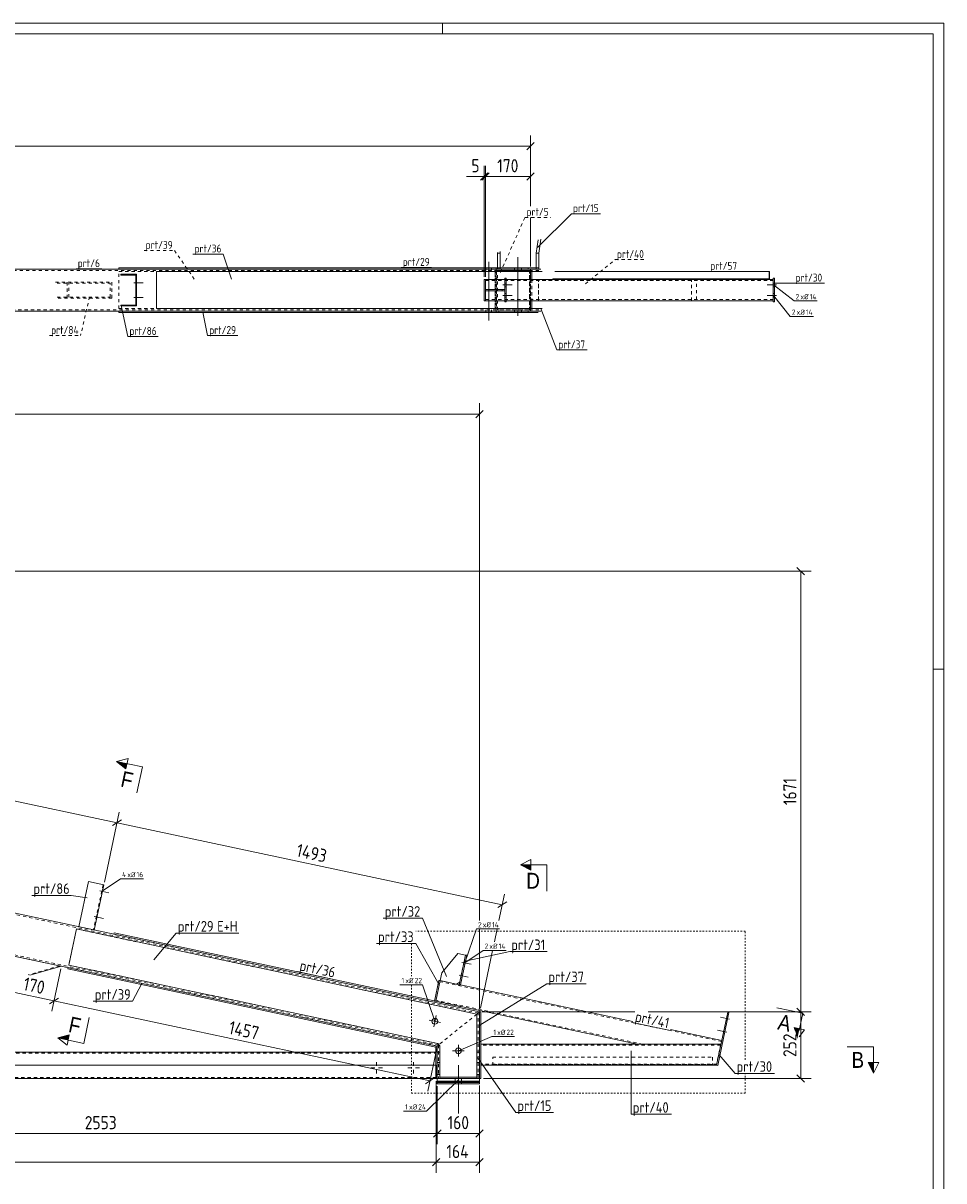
# Model space of a CAD drawing. Header units: millimetres. Extents: x 1 to 1188, y 1 to 840.
# Tile 7 of 7: x 839 to 1188, y 401 to 840. Entities that reach past the tile are written whole.
import ezdxf

# ---------------------------------------------------------------- set-up
doc = ezdxf.new("R2010")
doc.units = ezdxf.units.MM
doc.header["$LTSCALE"] = 0.6
for name, pattern in [('XKITLINE00', [0]), ('XKITLINE01', [4, 1, -1, 1, -1]), ('XKITLINE02', [4, 2, -2])]:
    doc.linetypes.add(name, pattern=pattern)
for name, color, linetype, lineweight in [('Bolt', 7, 'Continuous', 0), ('BoltMark', 3, 'Continuous', 0), ('DrawingSheet', 5, 'Continuous', 0), ('GraphicObject', 6, 'Continuous', 0), ('Part', 2, 'Continuous', 0), ('PartMark', 3, 'Continuous', 0), ('Section', 6, 'Continuous', 0), ('Z-DIMENSIONS', 1, 'Continuous', 0)]:
    doc.layers.add(name, color=color, linetype=linetype, lineweight=lineweight)
doc.styles.add('ARIAL', font='ARIAL.TTF')
doc.styles.add('ISOCPEUR', font='ISOCPEUR.TTF')

msp = doc.modelspace()

# ---------------------------------------------------------------- hatches: boundary and pattern name
at = {"layer": 'Section'}
for points in [[(877.92, 557.28), (874.42, 560.07), (878.33, 559.24)], [(1031.47, 518.83), (1027.47, 520.83), (1031.47, 520.83)], [(1133.27, 458.73), (1132.44, 454.82), (1131.31, 459.15)], [(856.05, 454.42), (852.14, 455.25), (856.47, 456.38)], [(1161.35, 445.87), (1161.35, 441.87), (1159.35, 445.87)]]:
    msp.add_hatch(color=6, dxfattribs=at).paths.add_polyline_path(points, flags=17)

# ---------------------------------------------------------------- linework, layer by layer
at = {"layer": 'Bolt', "color": 4, "linetype": 'XKITLINE00', "lineweight": 0}
for p, q in [((1026.52, 729.02), (1026.52, 751.27)), ((1014.38, 747.27), (1014.38, 746.77)), ((1014.38, 746.77), (1014.38, 746.27)), ((1015.48, 749.52), (1015.48, 727.27)), ((1016.58, 747.27), (1016.58, 746.77)), ((1016.58, 746.77), (1016.58, 746.27)), ((1025.22, 746.77), (1025.22, 747.27)), ((1025.22, 746.27), (1025.22, 746.77)), ((1027.83, 746.77), (1027.83, 747.27)), ((1027.83, 746.27), (1027.83, 746.77)), ((881.66, 742.32), (881.96, 742.32)), ((881.66, 742.32), (881.96, 742.32)), ((880.91, 741.52), (884.46, 741.52)), ((880.91, 741.52), (884.46, 741.52)), ((881.66, 740.72), (881.96, 740.72)), ((881.66, 740.72), (881.96, 740.72)), ((1020.84, 740.77), (1024.39, 740.77)), ((1020.84, 740.77), (1024.39, 740.77)), ((1021.61, 741.47), (1022.11, 741.47)), ((1021.61, 741.47), (1022.11, 741.47)), ((1021.61, 740.07), (1022.11, 740.07)), ((1021.61, 740.07), (1022.11, 740.07)), ((1021.61, 737.47), (1022.11, 737.47)), ((1021.61, 737.47), (1022.11, 737.47)), ((1124.57, 740.77), (1121.02, 740.77)), ((1124.57, 740.77), (1121.02, 740.77)), ((1123.83, 741.47), (1123.33, 741.47)), ((1123.83, 741.47), (1123.33, 741.47)), ((1123.83, 740.07), (1123.33, 740.07)), ((1123.83, 740.07), (1123.33, 740.07)), ((1123.83, 737.47), (1123.33, 737.47)), ((1123.83, 737.47), (1123.33, 737.47)), ((880.91, 736.02), (884.46, 736.02)), ((880.91, 736.02), (884.46, 736.02)), ((881.66, 736.82), (881.96, 736.82)), ((881.66, 736.82), (881.96, 736.82)), ((881.66, 735.22), (881.96, 735.22)), ((881.66, 735.22), (881.96, 735.22)), ((1020.84, 736.77), (1024.39, 736.77)), ((1020.84, 736.77), (1024.39, 736.77)), ((1021.61, 736.07), (1022.11, 736.07)), ((1021.61, 736.07), (1022.11, 736.07)), ((1124.57, 736.77), (1121.02, 736.77)), ((1124.57, 736.77), (1121.02, 736.77)), ((1123.83, 736.07), (1123.33, 736.07)), ((1123.83, 736.07), (1123.33, 736.07)), ((1014.38, 731.27), (1014.38, 730.77)), ((1014.38, 730.77), (1014.38, 730.27)), ((1016.58, 731.27), (1016.58, 730.77)), ((1016.58, 730.77), (1016.58, 730.27)), ((1025.22, 730.77), (1025.22, 731.27)), ((1025.22, 730.27), (1025.22, 730.77)), ((1027.83, 730.77), (1027.83, 731.27)), ((1027.83, 730.27), (1027.83, 730.77)), ((868, 511.01), (871.47, 510.28)), ((868, 511.01), (871.47, 510.28)), ((868.57, 510.08), (868.86, 510.01)), ((868.57, 510.08), (868.86, 510.01)), ((868.9, 511.64), (869.19, 511.58)), ((868.9, 511.64), (869.19, 511.58)), ((865.92, 501.23), (869.39, 500.5)), ((865.92, 501.23), (869.39, 500.5)), ((866.82, 501.86), (867.12, 501.8)), ((866.82, 501.86), (867.12, 501.8)), ((866.49, 500.29), (866.78, 500.23)), ((866.49, 500.29), (866.78, 500.23)), ((1005.3, 483.88), (1008.77, 483.14)), ((1005.3, 483.88), (1008.77, 483.14)), ((1005.9, 483.04), (1006.39, 482.93)), ((1005.9, 483.04), (1006.39, 482.93)), ((1006.19, 484.41), (1006.68, 484.3)), ((1006.19, 484.41), (1006.68, 484.3)), ((1004.26, 478.99), (1007.73, 478.25)), ((1004.26, 478.99), (1007.73, 478.25)), ((1005.15, 479.52), (1005.64, 479.41)), ((1005.15, 479.52), (1005.64, 479.41)), ((1004.86, 478.15), (1005.35, 478.04)), ((1004.86, 478.15), (1005.35, 478.04)), ((997.21, 461.07), (992.91, 461.98)), ((994.6, 459.37), (995.52, 463.68)), ((1106.75, 462.32), (1103.28, 463.06)), ((1106.75, 462.32), (1103.28, 463.06)), ((1105.89, 461.79), (1105.4, 461.89)), ((1105.89, 461.79), (1105.4, 461.89)), ((1106.18, 463.16), (1105.69, 463.26)), ((1106.18, 463.16), (1105.69, 463.26)), ((1105.71, 457.43), (1102.24, 458.17)), ((1105.71, 457.43), (1102.24, 458.17)), ((1104.85, 456.9), (1104.36, 457)), ((1104.85, 456.9), (1104.36, 457)), ((1105.14, 458.27), (1104.65, 458.37)), ((1105.14, 458.27), (1104.65, 458.37)), ((1003.98, 452.55), (1003.98, 448.15)), ((1001.78, 450.35), (1006.18, 450.35)), ((970.78, 443.87), (972.24, 443.87)), ((972.98, 446.07), (972.98, 444.6)), ((975.18, 443.87), (973.71, 443.87)), ((984.78, 443.87), (986.24, 443.87)), ((986.98, 446.07), (986.98, 444.6)), ((989.18, 443.87), (987.71, 443.87)), ((1004, 426.6), (1004, 444.87)), ((972.98, 441.67), (972.98, 443.14)), ((986.98, 441.67), (986.98, 443.14)), ((1002.8, 438.87), (1002.8, 439.87)), ((1005.2, 438.87), (1005.2, 439.87))]:
    msp.add_line(p, q, dxfattribs=at)
for centre in [(995.06, 461.52), (1003.98, 450.35)]:
    msp.add_circle(centre, 1.1, dxfattribs=at)
at = {"layer": 'BoltMark', "color": 4, "linetype": 'XKITLINE00', "lineweight": 0}
for p, q in [((1123.42, 740.77), (1131.21, 734.67)), ((1123.42, 736.77), (1129.78, 728.81)), ((1131.21, 734.67), (1139.97, 734.67)), ((1129.78, 728.81), (1138.54, 728.81)), ((868.98, 510.81), (875.86, 515.57)), ((875.86, 515.57), (884.62, 515.57)), ((1006.42, 483.64), (1010.78, 496.53)), ((1010.78, 496.53), (1019.54, 496.53)), ((1006.42, 483.64), (1013.3, 488.41)), ((1013.3, 488.41), (1022.06, 488.41)), ((981.81, 475.38), (990.4, 475.38)), ((995.06, 461.52), (990.4, 475.38)), ((1003.98, 450.35), (1016.61, 455.75)), ((1016.61, 455.75), (1025.2, 455.75)), ((1004, 439.37), (991.93, 427.47)), ((983.17, 427.47), (991.93, 427.47))]:
    msp.add_line(p, q, dxfattribs=at)
at = {"layer": 'DrawingSheet', "color": 2, "linetype": 'XKITLINE00', "lineweight": 0}
for p, q in [((1188, 840), (1, 840)), ((998, 836), (998, 840)), ((1188, 1), (1188, 840)), ((1188, 595), (1184, 595))]:
    msp.add_line(p, q, dxfattribs=at)
at = {"layer": 'DrawingSheet', "color": 3, "linetype": 'XKITLINE00', "lineweight": 0}
for p, q in [((1184, 836), (5, 836)), ((1184, 5), (1184, 836))]:
    msp.add_line(p, q, dxfattribs=at)
at = {"layer": 'GraphicObject', "color": 4, "linetype": 'XKITLINE01', "lineweight": 0}
for p, q in [((1112.74, 495.69), (987.85, 495.69)), ((1112.74, 446.97), (1112.74, 495.69)), ((986.14, 490.99), (986.14, 478.58)), ((986.14, 475.38), (986.14, 434.23)), ((1112.74, 434.23), (1112.74, 441.77)), ((986.14, 434.23), (1112.74, 434.23))]:
    msp.add_line(p, q, dxfattribs=at)
at = {"layer": 'Part', "color": 2, "linetype": 'XKITLINE00', "lineweight": 0}
for p, q in [((1033.47, 752.77), (1034.17, 757.82)), ((1035.19, 758.14), (1034.45, 752.77)), ((1018.83, 753.04), (1018.8, 752.77)), ((1018.8, 752.77), (1018.8, 747.27)), ((1018.8, 752.77), (1019.77, 752.77)), ((1019.85, 753.36), (1019.77, 752.77)), ((1019.77, 752.77), (1019.77, 747.27)), ((1033.47, 746.77), (1033.47, 752.77)), ((1033.47, 752.77), (1034.45, 752.77)), ((1034.45, 752.77), (1034.45, 746.77)), ((227.49, 746.77), (1031.28, 746.77)), ((875.28, 747.27), (1033.47, 747.27)), ((875.28, 746.77), (875.28, 747.27)), ((1030.47, 746.77), (1030.47, 747.27)), ((1031.28, 746.77), (1031.28, 745.77)), ((1031.28, 746.77), (1031.28, 745.77)), ((1031.28, 746.77), (1035.19, 746.77)), ((1034.45, 746.77), (1035.19, 746.77)), ((875.96, 744.47), (875.96, 744.77)), ((875.96, 744.77), (881.96, 744.77)), ((881.66, 744.47), (875.96, 744.47)), ((881.66, 733.07), (881.66, 744.47)), ((881.96, 744.77), (881.96, 732.77)), ((889.58, 745.77), (889.58, 745.77)), ((889.58, 731.77), (889.58, 745.77)), ((889.58, 745.77), (1031.28, 745.77)), ((1013.77, 734.77), (1013.77, 742.77)), ((1014.27, 742.77), (1013.77, 742.77)), ((1014.27, 742.77), (1014.27, 739.02)), ((1014.27, 742.77), (1021.61, 742.77)), ((1014.27, 742.77), (1014.27, 739.02)), ((1021.61, 734.27), (1021.61, 743.27)), ((1022.11, 743.27), (1021.61, 743.27)), ((1022.11, 734.27), (1022.11, 743.27)), ((1022.11, 742.77), (1123.33, 742.77)), ((1031.28, 745.77), (1035.7, 745.77)), ((1031.28, 745.77), (1031.28, 742.77)), ((1031.77, 745.77), (1031.77, 742.77)), ((1039.75, 742.77), (1039.75, 743.07)), ((1039.75, 743.07), (1121.8, 743.07)), ((1040.58, 745.77), (1121.86, 745.77)), ((1121.24, 743.07), (1121.24, 742.77)), ((1121.8, 743.07), (1121.8, 745.77)), ((1121.86, 742.77), (1121.86, 745.77)), ((1123.33, 734.27), (1123.33, 743.27)), ((1123.83, 743.27), (1123.33, 743.27)), ((1123.83, 734.27), (1123.83, 743.27)), ((1014.27, 739.02), (1014.27, 739.02)), ((1014.27, 739.02), (1021.61, 739.02)), ((1014.27, 739.02), (1014.27, 738.52)), ((1014.27, 734.77), (1014.27, 738.52)), ((1014.27, 738.52), (1014.27, 738.52)), ((1014.27, 738.52), (1021.61, 738.52)), ((1014.27, 734.77), (1014.27, 738.52)), ((1018.61, 738.52), (1018.61, 739.02)), ((1021.61, 739.02), (1021.61, 738.52)), ((1013.77, 734.77), (1014.27, 734.77)), ((1014.27, 734.77), (1014.27, 734.77)), ((1014.27, 734.77), (1021.61, 734.77)), ((1021.61, 734.27), (1022.11, 734.27)), ((1022.11, 734.77), (1123.33, 734.77)), ((1031.28, 731.77), (1031.28, 734.77)), ((1031.77, 731.77), (1031.77, 734.77)), ((1123.33, 734.27), (1123.83, 734.27)), ((227.49, 730.77), (1031.28, 730.77)), ((875.28, 730.77), (875.28, 730.27)), ((875.28, 730.27), (1034.17, 730.27)), ((875.96, 732.77), (875.96, 733.07)), ((875.96, 733.07), (881.66, 733.07)), ((881.96, 732.77), (875.96, 732.77)), ((889.58, 731.77), (889.58, 731.77)), ((889.58, 731.77), (1031.28, 731.77)), ((1030.47, 730.27), (1030.47, 730.77)), ((1035.7, 731.77), (1031.28, 731.77)), ((1031.28, 730.77), (1031.28, 731.77)), ((1031.28, 730.77), (1031.28, 731.77)), ((1031.28, 730.77), (1035.19, 730.77)), ((995.97, 452.13), (222.42, 616.55)), ((1011.97, 465.09), (368.06, 601.95)), ((863.68, 514.49), (860.04, 497.38)), ((869.55, 513.24), (863.68, 514.49)), ((865.91, 496.13), (869.55, 513.24)), ((859.17, 496.54), (856.26, 482.85)), ((1010.97, 464.28), (859.17, 496.54)), ((873.48, 495.04), (873.37, 494.55)), ((873.37, 494.55), (1011.97, 465.09)), ((873.48, 495.04), (1012.08, 465.58)), ((997.73, 479.87), (1003.73, 487.29)), ((1003.73, 487.29), (1006.67, 486.66)), ((1006.67, 486.66), (1004.28, 475.41)), ((1007.16, 486.56), (1004.77, 475.31)), ((1007.16, 486.56), (1006.67, 486.66)), ((853.46, 482.42), (841.48, 478.96)), ((856.06, 481.87), (855.95, 481.38)), ((855.95, 481.38), (995.47, 451.73)), ((856.26, 482.85), (996.18, 453.11)), ((997.1, 476.94), (997.73, 479.87)), ((996.61, 477.04), (994.95, 469.22)), ((997.1, 476.94), (995.44, 469.11)), ((997.1, 476.94), (995.44, 469.11)), ((997.1, 476.94), (996.61, 477.04)), ((1004.28, 475.41), (997.1, 476.94)), ((1004.49, 476.39), (1003.3, 475.62)), ((1004.77, 475.31), (1004.28, 475.41)), ((1070.07, 461.43), (1004.77, 475.31)), ((1011.97, 465.09), (1012.08, 465.58)), ((1071.85, 452.87), (1012.08, 465.58)), ((1011.97, 465.09), (1010.97, 464.28)), ((1011.97, 465.09), (1010.97, 464.28)), ((1010.97, 440.37), (1010.97, 464.28)), ((1011.97, 439.87), (1011.97, 465.09)), ((1011.97, 465.09), (1012.47, 465.09)), ((1012.47, 465.09), (1012.47, 439.87)), ((1101.78, 444.87), (1106.06, 465.02)), ((1106.55, 464.92), (1102.27, 444.77)), ((1106.06, 465.02), (1106.55, 464.92)), ((1103.78, 454.26), (1084.36, 458.39)), ((995.47, 451.73), (995.58, 452.21)), ((996.58, 452.62), (995.97, 452.13)), ((996.58, 452.62), (995.97, 452.13)), ((996.18, 453.11), (996.97, 452.13)), ((1103.48, 452.87), (1012.47, 452.87)), ((1103.48, 452.87), (1071.85, 452.87)), ((995.47, 449.87), (548.38, 449.87)), ((995.47, 451.73), (995.47, 444.87)), ((995.97, 451.73), (995.47, 451.73)), ((995.97, 452.13), (995.97, 439.87)), ((996.97, 452.13), (996.97, 440.37)), ((995.51, 444.87), (81.54, 444.87)), ((995.51, 439.87), (995.51, 444.87)), ((1101.78, 444.87), (1012.47, 444.87)), ((1102.27, 444.77), (1101.78, 444.87)), ((995.51, 439.87), (88.88, 439.87)), ((995.97, 439.87), (995.51, 439.87)), ((995.97, 439.87), (1011.97, 439.87)), ((995.97, 438.87), (995.97, 439.87)), ((996.97, 440.37), (1010.97, 440.37)), ((1011.97, 439.87), (1011.97, 439.87)), ((1011.97, 439.87), (1011.97, 439.87)), ((1011.97, 439.87), (1011.97, 438.87)), ((1011.97, 439.87), (1011.97, 439.87)), ((1012.47, 439.87), (1011.97, 439.87)), ((1011.97, 438.87), (995.97, 438.87)), ((995.97, 438.87), (1011.97, 438.87)), ((995.97, 438.87), (995.97, 437.87)), ((1011.94, 438.87), (995.97, 438.87)), ((995.97, 438.87), (995.97, 438.67)), ((1011.94, 438.87), (995.97, 438.87)), ((995.97, 438.67), (995.97, 438.37)), ((1011.94, 438.67), (995.97, 438.67)), ((995.97, 438.67), (1011.94, 438.67)), ((995.97, 437.87), (995.97, 438.37)), ((1011.94, 438.37), (995.97, 438.37)), ((995.97, 438.37), (1011.94, 438.37)), ((1011.94, 437.87), (995.97, 437.87)), ((995.97, 437.87), (1011.94, 437.87)), ((1011.94, 437.87), (1011.94, 438.87)), ((1011.94, 438.67), (1011.94, 438.87)), ((1011.94, 438.37), (1011.94, 438.67)), ((1011.94, 437.87), (1011.94, 438.37))]:
    msp.add_line(p, q, dxfattribs=at)
at = {"layer": 'Part', "color": 7, "linetype": 'XKITLINE02', "lineweight": 0}
for p, q in [((1030.88, 746.27), (227.49, 746.27)), ((875.28, 746.77), (1034.17, 746.77)), ((1018.33, 746.77), (1018.33, 747.27)), ((1018.33, 730.77), (1018.33, 746.77)), ((1031.28, 746.77), (1018.33, 746.77)), ((1018.33, 746.77), (1018.33, 730.77)), ((1018.33, 746.77), (1018.83, 746.77)), ((1018.73, 731.27), (1018.73, 746.27)), ((1018.73, 746.27), (1019.34, 746.27)), ((1018.73, 731.27), (1018.73, 746.27)), ((1018.73, 746.27), (1030.88, 746.27)), ((1018.8, 747.27), (1018.8, 746.77)), ((1018.8, 746.77), (1019.77, 746.77)), ((1019.3, 746.77), (1019.3, 747.27)), ((1019.77, 747.27), (1019.77, 746.77)), ((1019.77, 746.77), (1019.85, 746.77)), ((1030.88, 731.27), (1030.88, 746.27)), ((1030.88, 746.27), (1034.68, 746.27)), ((1030.88, 746.27), (1030.88, 731.27)), ((1033.47, 747.27), (1034.17, 747.27)), ((1034.45, 746.77), (1033.47, 746.77)), ((1033.47, 746.77), (1033.47, 746.77)), ((875.28, 731.77), (875.28, 745.77)), ((875.28, 745.77), (1017.92, 745.77)), ((889.58, 745.77), (889.58, 731.77)), ((889.58, 745.77), (889.58, 745.77)), ((1013.77, 742.77), (1013.77, 734.77)), ((1014.27, 734.77), (1014.27, 742.77)), ((1014.27, 742.77), (1014.27, 734.77)), ((1014.27, 742.37), (1123.33, 742.37)), ((1017.92, 731.77), (1017.92, 745.77)), ((1018.83, 745.77), (1017.92, 745.77)), ((1017.92, 745.77), (1017.92, 731.77)), ((1017.98, 743.77), (1018.31, 743.77)), ((1018.32, 743.77), (1018.31, 743.77)), ((1018.31, 743.77), (1018.31, 733.77)), ((1018.41, 745.77), (1018.41, 731.77)), ((1021.61, 743.27), (1021.61, 734.27)), ((1021.61, 742.77), (1022.11, 742.77)), ((1022.11, 734.27), (1022.11, 743.27)), ((1031.28, 745.77), (1031.28, 731.77)), ((1031.28, 731.77), (1031.28, 745.77)), ((1031.28, 745.77), (1031.28, 731.77)), ((1031.28, 745.77), (1031.28, 731.77)), ((1031.28, 742.77), (1031.28, 734.77)), ((1031.77, 742.77), (1031.77, 734.77)), ((1034.31, 734.77), (1034.31, 742.77)), ((1034.31, 742.77), (1123.33, 742.77)), ((1034.39, 735.17), (1034.39, 742.37)), ((1123.33, 742.37), (1034.39, 742.37)), ((1121.86, 742.77), (1039.75, 742.77)), ((1092.4, 734.77), (1092.4, 742.77)), ((1094.28, 735.17), (1094.28, 742.37)), ((1123.33, 743.27), (1123.33, 734.27)), ((1123.33, 742.37), (1123.33, 742.77)), ((1123.33, 734.77), (1123.33, 742.77)), ((1123.33, 734.77), (1123.33, 742.77)), ((1123.33, 734.77), (1123.33, 742.77)), ((1123.33, 742.37), (1123.33, 742.37)), ((1123.33, 742.37), (1123.33, 742.37)), ((1123.83, 734.27), (1123.83, 743.27)), ((851.18, 741.77), (872.63, 741.77)), ((851.82, 741.47), (871.99, 741.47)), ((855.65, 735.77), (855.65, 741.77)), ((856.29, 736.07), (856.29, 741.47)), ((871.99, 736.07), (871.99, 741.47)), ((872.63, 735.77), (872.63, 741.77)), ((1014.27, 739.02), (1014.27, 738.52)), ((1014.27, 738.52), (1014.27, 739.02)), ((1014.27, 739.02), (1014.27, 738.52)), ((1020.61, 738.52), (1020.61, 739.02)), ((1021.61, 738.52), (1021.61, 739.02)), ((872.63, 735.77), (851.18, 735.77)), ((851.82, 736.07), (871.99, 736.07)), ((1014.27, 735.17), (1123.33, 735.17)), ((1014.27, 734.77), (1014.27, 734.77)), ((1017.98, 733.77), (1018.32, 733.77)), ((1021.61, 734.77), (1022.11, 734.77)), ((1034.31, 734.77), (1123.33, 734.77)), ((1123.33, 735.17), (1034.39, 735.17)), ((1123.33, 734.77), (1123.33, 735.17)), ((1123.33, 734.77), (1123.33, 734.77)), ((227.49, 731.27), (1030.88, 731.27)), ((875.28, 731.77), (1017.92, 731.77)), ((875.28, 730.77), (1034.17, 730.77)), ((889.58, 731.77), (889.58, 731.77)), ((1017.92, 731.77), (1018.83, 731.77)), ((1018.33, 730.27), (1018.33, 730.77)), ((1018.33, 730.77), (1031.28, 730.77)), ((1018.33, 730.77), (1018.83, 730.77)), ((1018.73, 731.27), (1019.34, 731.27)), ((1030.88, 731.27), (1018.73, 731.27)), ((1019.3, 730.27), (1019.3, 730.77)), ((1030.88, 731.27), (1034.68, 731.27)), ((1011.47, 464.68), (225.64, 631.71)), ((996.47, 452.54), (222.53, 617.04)), ((869.25, 513.3), (865.62, 496.19)), ((859.17, 496.54), (856.26, 482.85)), ((1010.97, 464.28), (859.17, 496.54)), ((860.04, 497.38), (860.04, 497.37)), ((860.04, 497.37), (860.04, 497.38)), ((860.04, 497.37), (860.04, 497.38)), ((860.04, 497.38), (860.04, 497.37)), ((860.04, 497.37), (865.91, 496.12)), ((865.91, 496.12), (865.91, 496.13)), ((865.91, 496.13), (865.91, 496.12)), ((836.85, 485.95), (853.46, 482.42)), ((1006.67, 486.66), (1004.49, 476.39)), ((852.84, 482.55), (840.85, 479.09)), ((856.06, 481.87), (995.58, 452.21)), ((856.26, 482.85), (996.18, 453.11)), ((1103.69, 453.87), (997.02, 476.55)), ((1003.3, 475.62), (997.1, 476.94)), ((1004.77, 475.31), (1004.28, 475.41)), ((995.44, 469.11), (994.95, 469.22)), ((1012.08, 465.58), (995.44, 469.11)), ((1073.78, 452.87), (995.52, 469.5)), ((1010.97, 464.28), (996.58, 452.62)), ((1010.97, 464.28), (996.58, 452.62)), ((1010.97, 440.37), (1010.97, 464.28)), ((1011.47, 439.87), (1011.47, 464.68)), ((1011.97, 439.87), (1011.97, 465.09)), ((996.18, 453.11), (996.97, 452.13)), ((996.47, 452.54), (996.47, 439.87)), ((1012.47, 444.87), (1012.47, 452.87)), ((1103.39, 452.47), (1012.47, 452.47)), ((1103.48, 452.87), (1101.78, 444.87)), ((1103.78, 454.26), (1103.48, 452.87)), ((548.38, 449.47), (995.47, 449.47)), ((995.47, 439.87), (995.47, 449.87)), ((995.97, 451.73), (995.97, 439.87)), ((996.97, 449.87), (995.97, 449.87)), ((995.97, 449.87), (995.97, 439.87)), ((996.97, 452.13), (996.97, 440.37)), ((996.97, 439.87), (996.97, 449.87)), ((1011.97, 449.87), (1010.97, 449.87)), ((1010.97, 449.87), (1010.97, 439.87)), ((1011.97, 439.87), (1011.97, 449.87)), ((1016.97, 444.87), (1016.97, 447.87)), ((1016.97, 447.87), (1100.28, 447.87)), ((1100.28, 447.87), (1100.28, 444.87)), ((995.47, 444.87), (995.47, 439.87)), ((996.97, 445.87), (995.97, 445.87)), ((1011.97, 445.87), (1010.97, 445.87)), ((1101.86, 445.27), (1012.47, 445.27)), ((1100.28, 445.17), (1016.97, 445.17)), ((1100.28, 444.87), (1016.97, 444.87)), ((995.47, 440.27), (88.88, 440.27)), ((995.51, 440.17), (88.88, 440.17)), ((995.47, 439.87), (88.88, 439.87)), ((995.47, 439.87), (995.51, 439.87)), ((995.97, 441.37), (996.97, 441.37)), ((995.97, 439.87), (1011.97, 439.87)), ((1011.97, 439.87), (995.97, 439.87)), ((995.97, 439.87), (995.97, 439.87)), ((995.97, 439.87), (996.97, 439.87)), ((995.97, 439.87), (1011.97, 439.87)), ((995.97, 439.87), (995.97, 439.87)), ((995.97, 439.87), (995.97, 439.87)), ((996.47, 439.87), (996.47, 439.87)), ((996.97, 440.37), (1010.97, 440.37)), ((1010.97, 441.37), (1011.97, 441.37)), ((1011.97, 439.87), (1010.97, 439.87)), ((1011.47, 439.87), (1011.47, 439.87)), ((1011.97, 439.87), (1011.97, 439.87)), ((995.97, 438.87), (995.97, 438.87)), ((995.97, 438.87), (995.97, 438.87)), ((995.97, 438.87), (995.97, 437.87)), ((995.97, 438.87), (995.97, 437.87)), ((995.97, 437.87), (995.97, 438.87)), ((995.97, 438.87), (995.97, 438.67)), ((995.97, 438.87), (995.97, 438.67)), ((995.97, 438.67), (995.97, 438.87)), ((995.97, 438.67), (995.97, 438.37)), ((995.97, 438.67), (995.97, 438.37)), ((995.97, 438.37), (995.97, 438.67)), ((995.97, 437.87), (995.97, 438.37)), ((995.97, 438.37), (995.97, 437.87)), ((995.97, 437.87), (995.97, 438.37)), ((1004.07, 437.87), (1004.07, 438.87)), ((1004.07, 437.87), (1004.07, 438.87)), ((1004.07, 438.67), (1004.07, 438.87)), ((1004.07, 438.67), (1004.07, 438.87)), ((1004.07, 438.37), (1004.07, 438.67)), ((1004.07, 438.37), (1004.07, 438.67)), ((1004.07, 437.87), (1004.07, 438.37)), ((1004.07, 437.87), (1004.07, 438.37)), ((1005.17, 437.87), (1005.17, 438.87)), ((1005.17, 438.67), (1005.17, 438.87)), ((1005.17, 438.37), (1005.17, 438.67)), ((1005.17, 437.87), (1005.17, 438.37)), ((1011.94, 438.37), (1011.94, 437.87)), ((1011.97, 438.87), (1011.97, 438.87)), ((1011.97, 438.87), (1011.97, 438.87))]:
    msp.add_line(p, q, dxfattribs=at)
at = {"layer": 'PartMark', "color": 7, "linetype": 'XKITLINE02', "lineweight": 0}
for p, q in [((1019.88, 745.4), (1029.19, 766.37)), ((1029.19, 766.37), (1038.9, 766.37)), ((884.83, 753.83), (896.34, 753.83)), ((903.84, 742.94), (896.34, 753.83)), ((1052.14, 741.14), (1063.46, 750.36)), ((1063.46, 750.36), (1075.23, 750.36)), ((864.12, 736.2), (860.75, 721.54)), ((848.98, 721.54), (860.75, 721.54))]:
    msp.add_line(p, q, dxfattribs=at)
at = {"layer": 'PartMark', "color": 7, "linetype": 'XKITLINE00', "lineweight": 0}
for p, q in [((1033.97, 754.89), (1046.83, 767.75)), ((1046.83, 767.75), (1057.83, 767.75)), ((903.34, 752.44), (914.85, 752.44)), ((917.95, 742.94), (914.85, 752.44)), ((859.07, 746.87), (868.78, 746.87)), ((982.3, 747.37), (993.81, 747.37)), ((1098.84, 745.87), (1110.36, 745.87)), ((1123.46, 741.44), (1131.19, 741.41)), ((1131.19, 741.41), (1142.7, 741.41)), ((876.07, 732.95), (878.66, 721.19)), ((907.09, 730.4), (908.9, 721.54)), ((1035.19, 731.77), (1041.28, 716.1)), ((878.66, 721.19), (890.17, 721.19)), ((908.9, 721.54), (920.41, 721.54)), ((1041.28, 716.1), (1052.79, 716.1)), ((842.23, 509.23), (857.18, 509.23)), ((863.24, 508.33), (857.18, 509.23)), ((975.45, 500.59), (990.4, 500.59)), ((999.48, 478.52), (990.4, 500.59)), ((888.56, 484.8), (896.99, 494.95)), ((896.99, 494.95), (920.7, 494.95)), ((972.9, 490.99), (987.85, 490.99)), ((996.64, 475.41), (987.85, 490.99)), ((1006.55, 484.34), (1023.42, 487.93)), ((1023.42, 487.93), (1037.68, 487.93)), ((942.82, 480.4), (957.44, 477.29)), ((883.93, 475.81), (880.47, 469.11)), ((1012.1, 460.02), (1037.47, 475.79)), ((1037.47, 475.79), (1052.42, 475.79)), ((865.52, 469.11), (880.47, 469.11)), ((1069.99, 461.04), (1084.27, 458)), ((1011.2, 447.84), (1025.72, 426.93)), ((1069.46, 450.36), (1069.46, 426.27)), ((1102.77, 448.87), (1108.84, 441.77)), ((1108.84, 441.77), (1123.79, 441.77)), ((1025.72, 426.93), (1039.98, 426.93)), ((1069.46, 426.27), (1084.75, 426.27))]:
    msp.add_line(p, q, dxfattribs=at)
at = {"layer": 'Section', "color": 6, "linetype": 'XKITLINE00', "lineweight": 0}
for p, q in [((874.42, 560.07), (878.75, 561.2)), ((874.42, 560.07), (877.92, 557.28)), ((884.2, 557.99), (874.42, 560.07)), ((877.92, 557.28), (878.75, 561.2)), ((884.2, 557.99), (882.12, 548.21)), ((1027.47, 520.83), (1031.47, 522.83)), ((1031.47, 518.83), (1031.47, 522.83)), ((1027.47, 520.83), (1031.47, 518.83)), ((1037.47, 520.83), (1027.47, 520.83)), ((1037.47, 520.83), (1037.47, 510.83)), ((1134.52, 464.6), (1124.74, 466.68)), ((861.92, 453.17), (864, 462.95)), ((1134.52, 464.6), (1133.11, 457.99)), ((1131.31, 459.15), (1135.23, 458.31)), ((1131.61, 457.99), (1131.31, 459.15)), ((1135.23, 458.31), (1133.13, 455.69)), ((852.14, 455.25), (856.47, 456.38)), ((855.64, 452.46), (852.14, 455.25)), ((861.92, 453.17), (852.14, 455.25)), ((856.47, 456.38), (855.64, 452.46)), ((1161.35, 451.87), (1151.35, 451.87)), ((1161.35, 451.87), (1161.35, 441.87)), ((1159.35, 445.87), (1163.35, 445.87)), ((1161.35, 441.87), (1159.35, 445.87)), ((1163.35, 445.87), (1161.35, 441.87))]:
    msp.add_line(p, q, dxfattribs=at)
at = {"layer": 'Z-DIMENSIONS', "color": 7, "linetype": 'XKITLINE00', "lineweight": 0}
for p, q in [((1032.7, 794.76), (1029.87, 791.93)), ((1031.28, 770.57), (1031.28, 797.44)), ((227.49, 793.34), (1031.28, 793.34)), ((1013.77, 743.77), (1013.77, 785.93)), ((1014.27, 743.77), (1014.27, 785.93)), ((1014.27, 743.77), (1014.27, 785.93)), ((1031.28, 770.57), (1031.28, 785.93)), ((1013.77, 781.83), (1007.01, 781.83)), ((1013.77, 781.83), (1007.01, 781.83)), ((1015.19, 783.25), (1012.36, 780.42)), ((1015.69, 783.25), (1012.86, 780.42)), ((1015.69, 783.25), (1012.86, 780.42)), ((1013.77, 781.83), (1014.27, 781.83)), ((1014.27, 781.83), (1031.28, 781.83)), ((1032.7, 783.25), (1029.87, 780.42)), ((1031.28, 747.77), (1031.28, 766.37)), ((1031.28, 747.77), (1031.28, 766.37)), ((1011.97, 499.73), (1011.97, 695.85)), ((225.78, 691.75), (1011.97, 691.75)), ((1013.39, 693.16), (1010.56, 690.34)), ((226.75, 632.2), (1137.73, 632.2)), ((1132.32, 633.61), (1135.15, 630.79)), ((1133.73, 465.09), (1133.73, 632.2)), ((737.61, 565.9), (874.56, 536.8)), ((869.76, 514.22), (875.41, 540.81)), ((869.76, 514.22), (875.41, 540.81)), ((876.23, 537.89), (872.88, 535.71)), ((876.23, 537.89), (872.88, 535.71)), ((874.56, 536.8), (1020.62, 505.75)), ((1019.34, 499.73), (1021.47, 509.76)), ((1022.29, 506.84), (1018.94, 504.66)), ((1011.97, 466.09), (1011.97, 496.53)), ((1017.61, 491.61), (1018.66, 496.53)), ((1012.29, 466.55), (1016.93, 488.41)), ((853.25, 481.44), (849.83, 465.33)), ((853.25, 481.44), (849.83, 465.33)), ((834.05, 472.77), (850.66, 469.24)), ((852.34, 470.33), (848.98, 468.16)), ((852.34, 470.33), (848.98, 468.15)), ((850.66, 469.24), (993.17, 438.95)), ((1132.32, 466.5), (1135.15, 463.67)), ((1132.32, 466.5), (1135.15, 463.67)), ((1012.97, 465.09), (1070.85, 465.09)), ((1012.97, 465.09), (1070.85, 465.09)), ((1075.94, 465.09), (1137.73, 465.09)), ((1075.94, 465.09), (1137.73, 465.09)), ((1133.73, 439.87), (1133.73, 465.09)), ((995.77, 451.15), (992.34, 435.04)), ((994.85, 440.04), (991.49, 437.86)), ((1013.47, 439.87), (1137.73, 439.87)), ((1132.32, 441.29), (1135.15, 438.46)), ((995.51, 438.87), (995.51, 404.07)), ((995.51, 438.87), (995.51, 404.07)), ((995.97, 436.87), (995.97, 415)), ((995.97, 436.87), (995.97, 415)), ((1011.94, 437.12), (1011.94, 415)), ((1011.94, 436.87), (1011.94, 404.07)), ((740.71, 419), (995.97, 419)), ((997.38, 420.41), (994.56, 417.58)), ((997.38, 420.41), (994.56, 417.58)), ((995.97, 419), (1011.94, 419)), ((1013.35, 420.41), (1010.53, 417.58)), ((996.92, 409.49), (994.09, 406.66)), ((996.92, 409.49), (994.09, 406.66)), ((1013.35, 409.49), (1010.53, 406.66)), ((75.5, 408.07), (995.51, 408.07)), ((995.51, 408.07), (1011.94, 408.07))]:
    msp.add_line(p, q, dxfattribs=at)
at = {"layer": 'Z-DIMENSIONS', "color": 3}
for p in [(1031.28, 793.34), (1013.77, 781.83), (1014.27, 781.83), (1014.27, 781.83), (1031.28, 781.83), (1011.97, 691.75), (1133.73, 632.2), (874.56, 536.8), (874.56, 536.8), (1020.62, 505.75), (850.66, 469.24), (850.66, 469.24), (1133.73, 465.09), (1133.73, 465.09), (1133.73, 439.87), (993.17, 438.95), (995.97, 419), (995.97, 419), (1011.94, 419), (995.51, 408.07), (995.51, 408.07), (1011.94, 408.07)]:
    msp.add_point(p, dxfattribs=at)

# ---------------------------------------------------------------- texts
at = {"layer": 'BoltMark', "color": 4, "style": 'ISOCPEUR', "width": 0.85}
for s, p in [('2', (1131.81, 735.27)), ('xØ', (1133.61, 735.27)), ('14', (1137.13, 735.27)), ('2', (1130.38, 729.41)), ('xØ', (1132.18, 729.41)), ('14', (1135.7, 729.41)), ('4', (876.46, 516.17)), ('xØ', (878.43, 516.17)), ('16', (881.96, 516.17)), ('2', (1011.38, 497.13)), ('xØ', (1013.19, 497.13)), ('14', (1016.71, 497.13)), ('2', (1013.9, 489.01)), ('xØ', (1015.7, 489.01)), ('14', (1019.23, 489.01)), ('1', (982.41, 475.98)), ('xØ', (983.87, 475.98)), ('22', (987.4, 475.98)), ('1', (1017.21, 456.35)), ('xØ', (1018.67, 456.35)), ('22', (1022.2, 456.35)), ('1', (983.77, 428.07)), ('xØ', (985.23, 428.07)), ('24', (988.75, 428.07))]:
    msp.add_text(s, height=2, dxfattribs=at).set_placement(p)
at = {"layer": 'PartMark', "color": 3, "style": 'ISOCPEUR', "width": 0.85}
for s, height, p in [('prt/5', 3, (1029.79, 766.97)), ('prt/15', 3, (1047.43, 768.35)), ('prt/39', 3, (885.43, 754.43)), ('prt/36', 3, (903.94, 753.04)), ('prt/6', 3, (859.67, 747.47)), ('prt/29', 3, (982.9, 747.97)), ('prt/40', 3, (1064.06, 750.96)), ('prt/57', 3, (1099.44, 746.47)), ('prt/30', 3, (1131.79, 742.01)), ('prt/84', 3, (849.58, 722.14)), ('prt/86', 3, (879.26, 721.79)), ('prt/29', 3, (909.5, 722.14)), ('prt/37', 3, (1041.88, 716.7)), ('prt/86', 4, (842.83, 509.83)), ('prt/32', 4, (976.05, 501.19)), ('prt/29', 4, (897.59, 495.55)), ('E+H', 4, (912.54, 495.55)), ('prt/33', 4, (973.5, 491.59)), ('prt/31', 4, (1024.02, 488.53)), ('prt/37', 4, (1038.07, 476.39)), ('prt/39', 4, (866.12, 469.71)), ('prt/30', 4, (1109.44, 442.37)), ('prt/15', 4, (1026.32, 427.53)), ('prt/40', 4, (1070.06, 426.87))]:
    msp.add_text(s, height=height, dxfattribs=at).set_placement(p)
for s, rotation, p in [('prt/36', -12.0035, (943.53, 480.86)), ('prt/41', -11.9977, (1070.7, 461.5))]:
    msp.add_text(s, height=4, rotation=rotation, dxfattribs=at).set_placement(p)
at = {"layer": 'Section', "color": 6, "style": 'ARIAL', "width": 0.85}
for s, p in [('F', (875.59, 550.62)), ('F', (855.81, 457.54)), ('A', (1124.7, 458.51))]:
    msp.add_text(s, height=6, rotation=-11.9977, dxfattribs=at).set_placement(p)
for s, p in [('D', (1029.7, 511.83)), ('B', (1153.02, 443.87))]:
    msp.add_text(s, height=6, dxfattribs=at).set_placement(p)
at = {"layer": 'Z-DIMENSIONS', "color": 3, "style": 'ISOCPEUR', "width": 0.85}
for s, p in [('5', (1008.89, 783.43)), ('170', (1018.69, 783.43)), ('2553', (862.33, 420.6)), ('160', (999.87, 420.6)), ('164', (999.43, 409.67))]:
    msp.add_text(s, height=5, dxfattribs=at).set_placement(p)
for s, rotation, p in [('1671', 90.0002, (1132.13, 543.49)), ('1493', -11.9977, (942.24, 524.05)), ('170', -11.9977, (838.69, 473.42)), ('1457', -11.9977, (916.58, 456.87)), ('252', 90.0002, (1132.13, 447.97))]:
    msp.add_text(s, height=5, rotation=rotation, dxfattribs=at).set_placement(p)

doc.saveas('drawing.dxf')
